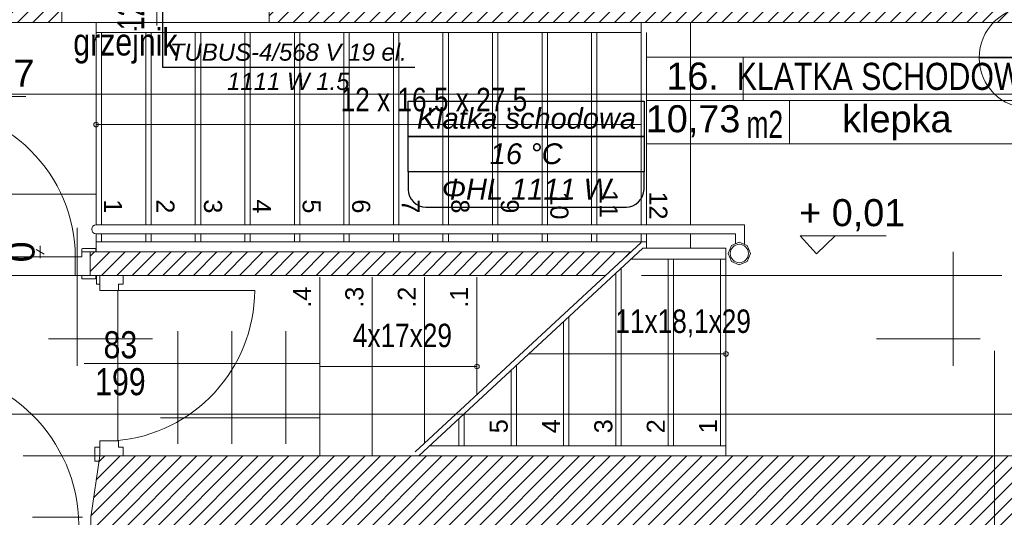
# Model space of a CAD drawing. Header units: millimetres. Extents: x -573548 to 674770, y -210017 to -47794.
# Tile 59 of 234: x 81593 to 87049, y -125825 to -123069. Entities that reach past the tile are written whole.
import ezdxf
from ezdxf.enums import TextEntityAlignment as Align

# ---------------------------------------------------------------- set-up
doc = ezdxf.new("R2010")
doc.units = ezdxf.units.MM
for name, color, linetype, lineweight in [('_S_CO_OPIS_PION', 7, 'Continuous', 13), ('A.03 RZUT PARTERU_is$0$0_Nr_pióra__25', 8, 'Continuous', 9), ('A.03 RZUT PARTERU_is$0$A-DRZWI_Nr_pióra__9', 8, 'Continuous', 9), ('A.03 RZUT PARTERU_is$0$A-OPISY-2_Nr_pióra__2', 8, 'Continuous', 9), ('A.03 RZUT PARTERU_is$0$A-OPISY-3_Nr_pióra__6', 8, 'Continuous', 9), ('A.03 RZUT PARTERU_is$0$DIM MALY', 8, 'Continuous', 9), ('A.03 RZUT PARTERU_is$0$DIM MALY_Nr_pióra__8', 8, 'Continuous', 9), ('A.03 RZUT PARTERU_is$0$Drawing & Figure_Nr_pióra__18', 8, 'Continuous', 9), ('A.03 RZUT PARTERU_is$0$DRZWI_Nr_pióra__251', 8, 'Continuous', 9), ('A.03 RZUT PARTERU_is$0$DRZWI_Nr_pióra__3', 8, 'Continuous', 9), ('A.03 RZUT PARTERU_is$0$DRZWI_Nr_pióra__41', 8, 'Continuous', 9), ('A.03 RZUT PARTERU_is$0$Koty_Nr_pióra__1', 8, 'Continuous', 9), ('A.03 RZUT PARTERU_is$0$Koty_Nr_pióra__61', 8, 'Continuous', 9), ('A.03 RZUT PARTERU_is$0$Nowe_A-DRZWI_Nr_pióra__59', 8, 'Continuous', 9), ('A.03 RZUT PARTERU_is$0$Nowe_Annotation - Text_Nr_pióra__59', 8, 'Continuous', 9), ('A.03 RZUT PARTERU_is$0$opisy inne_Nr_pióra__1', 8, 'Continuous', 9), ('A.03 RZUT PARTERU_is$0$podciagi_Nr_pióra__1', 8, 'Continuous', 9), ('A.03 RZUT PARTERU_is$0$POSADZKI_Nr_pióra__1', 8, 'Continuous', 9), ('A.03 RZUT PARTERU_is$0$PROG_Nr_pióra__6', 8, 'Continuous', 9), ('A.03 RZUT PARTERU_is$0$SCHODY_Nr_pióra__1', 8, 'Continuous', 9), ('A.03 RZUT PARTERU_is$0$Structural - Bearing_Nr_pióra__21', 8, 'Continuous', 9), ('A.03 RZUT PARTERU_is$0$Structural - Grid', 8, 'Continuous', 9), ('A.03 RZUT PARTERU_is$0$Structural - Grid_Nr_pióra__17', 8, 'Continuous', 9)]:
    doc.layers.add(name, color=color, linetype=linetype, lineweight=lineweight)
doc.layers.add('SAN_Etykiety grzejników CO na rzucie', color=7, linetype='Continuous')
doc.layers.add('SAN_Etykiety pomieszczeń na rzucie', color=7, linetype='Continuous')
doc.styles.add('A.03 RZUT PARTERU_is$0$STYL_AUTOMATYCZNY_1', font='arial.ttf')
doc.styles.add('A.03 RZUT PARTERU_is$0$STYL_AUTOMATYCZNY_2', font='arial.ttf')
doc.styles.add('A.03 RZUT PARTERU_is$0$STYL_AUTOMATYCZNY_3', font='arial.ttf', dxfattribs={"width": 0.8})
doc.styles.add('A.03 RZUT PARTERU_is$0$STYL_AUTOMATYCZNY_4', font='arial.ttf', dxfattribs={"width": 0.7})
doc.styles.add('A.03 RZUT PARTERU_is$0$STYL_AUTOMATYCZNY_5', font='arial.ttf', dxfattribs={"width": 0.65})
doc.styles.add('A.03 RZUT PARTERU_is$0$STYL_AUTOMATYCZNY_8', font='arial.ttf', dxfattribs={"width": 0.7999999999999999})
doc.styles.add('Etykiety grzejników CO na rzucie', font='ariali.ttf')
doc.styles.add('Etykiety pomieszczeń na rzucie', font='ariali.ttf')
doc.dimstyles.new('A.03 RZUT PARTERU_is$0$STYL_AUTOMATYCZNY__11', dxfattribs={"dimtxt": 150, "dimasz": 34.23194115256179, "dimexe": 0.18, "dimexo": 0.0625, "dimgap": 0, "dimtad": 1, "dimdec": 0, "dimlfac": 0.1, "dimzin": 0, "dimdsep": 46, "dimtxsty": 'A.03 RZUT PARTERU_is$0$STYL_AUTOMATYCZNY_1', "dimblk": 'A.03 RZUT PARTERU_is$0$ARROWHEAD_2', "dimblk1": 'A.03 RZUT PARTERU_is$0$ARROWHEAD_2', "dimblk2": 'A.03 RZUT PARTERU_is$0$ARROWHEAD_2', "dimcen": 0.09, "dimse1": 1, "dimse2": 1, "dimclrd": 5, "dimclre": 5, "dimclrt": 5, "dimadec": 0, "dimazin": 0, "dimtfac": 1, "dimtdec": 4, "dimtmove": 0, "dimatfit": 3, "dimfxl": 1, "dimtolj": 1, "dimtzin": 0, "dimarcsym": 0})
pattern_1 = [(44.99999999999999, (655149.0118538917, 0), (-42.42640687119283, 42.42640687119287), [])]

# ---------------------------------------------------------------- blocks, each defined once
blk = doc.blocks.new('A.03 RZUT PARTERU_is$0$Standardowy znacznik osi_3')
at = {"layer": 'A.03 RZUT PARTERU_is$0$Structural - Grid_Nr_pióra__17'}
blk.add_line((2962.153200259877, 0), (40906.5875205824, 0), dxfattribs=at)
at = {"layer": 'A.03 RZUT PARTERU_is$0$Structural - Grid_Nr_pióra__17', "style": 'A.03 RZUT PARTERU_is$0$STYL_AUTOMATYCZNY_2'}
for tag, p in [('AC_MarkerText_1_0', (-250, -334.9999982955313)), ('AC_MarkerText_1_1', (44118.74072084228, -334.9999982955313))]:
    blk.add_attdef(tag, text='', height=350.0000000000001, rotation=180, dxfattribs=at).set_placement(p, align=Align.TOP_CENTER)
blk = doc.blocks.new('A.03 RZUT PARTERU_is$0$Standardowy znacznik osi_4')
at = {"layer": 'A.03 RZUT PARTERU_is$0$Structural - Grid_Nr_pióra__17'}
blk.add_line((1000, 0), (42868.74072084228, 0), dxfattribs=at)
at = {"layer": 'A.03 RZUT PARTERU_is$0$Structural - Grid_Nr_pióra__17', "style": 'A.03 RZUT PARTERU_is$0$STYL_AUTOMATYCZNY_2'}
for tag, p in [('AC_MarkerText_1_0', (-250, -334.9999982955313)), ('AC_MarkerText_1_1', (44118.74072084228, -334.9999982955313))]:
    blk.add_attdef(tag, text='', height=350.0000000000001, rotation=180, dxfattribs=at).set_placement(p, align=Align.TOP_CENTER)
blk = doc.blocks.new('A.03 RZUT PARTERU_is$0$ARROWHEAD_2')
at = {"color": 0, "linetype": 'Continuous', "lineweight": 0}
for p, q in [((0, 0), (-1, 0)), ((-0.3781315, -0.655), (0.3781315, 0.655))]:
    blk.add_line(p, q, dxfattribs=at)
blk = doc.blocks.new('A.03 RZUT PARTERU_is')
at = {"layer": 'A.03 RZUT PARTERU_is$0$Drawing & Figure_Nr_pióra__18'}
h = blk.add_hatch(dxfattribs=at)
h.set_pattern_fill('Common_Brick_0004', color=256, style=0, pattern_type=2)
h.set_pattern_definition(pattern_1)
h.paths.add_polyline_path([(735455.7310660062, -98345.21793197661), (735395.7310660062, -98345.21793197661), (735395.7310660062, -98360.21793197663), (735408.7310660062, -98360.21793197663), (735408.7310660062, -98372.21793197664, -0.3714447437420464), (735421.7310660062, -98388.08587956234), (735421.7310660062, -98460.46352034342, 0.4360523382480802), (735431.7310660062, -98470.21793197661), (735431.7310660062, -98485.21793197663), (735455.7310660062, -98485.21793197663), (735776.2745504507, -98485.21793197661), (736135.0407341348, -98343.46504472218), (736135.0407341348, -98085.21793197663), (737045.0407341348, -98085.21793197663), (737045.0407341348, -97887.3859918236), (737050.6395213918, -97887.3859918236), (738195.0407341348, -97887.3859918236), (738195.0407341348, -98085.21793197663), (742776.3170313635, -98085.21793197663), (742776.3177939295, -98665.22351487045), (743719.8383338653, -98665.21793197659), (743719.8383338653, -98281.46048468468), (744542.7459446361, -98281.46048468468), (744542.7199854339, -98665.21793197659), (746016.2828540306, -98665.21793197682), (746016.2828540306, -98855.21793197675), (746159.6856318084, -98855.21793197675), (746159.6935760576, -98854.9891376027), (746166.2828540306, -98665.21793197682), (747246.2828540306, -98665.21793197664), (747246.2828540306, -98365.21793197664), (747246.2828540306, -98095.21793197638), (747282.0275348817, -97255.21793197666), (747610.7055106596, -97256.36145591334), (750156.2828540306, -97265.2179319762), (750156.2828540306, -98890.52468764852), (750156.2828540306, -99595.21793197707), (750436.2828540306, -99595.21793197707), (750436.2828540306, -99735.21793197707), (750156.2828540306, -99735.21793197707), (750156.2828540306, -100105.2179319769), (749506.2745504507, -100105.2179319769), (748146.2828540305, -100105.2179319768), (748237.510924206, -100675.2179319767), (747316.2828540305, -100675.2179319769), (747277.510924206, -100675.2179319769), (747316.2828540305, -100105.2179319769), (746116.2828540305, -100105.2179319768), (746127.0332355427, -99795.60694442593), (745975.0359574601, -99795.53759449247), (745966.2828540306, -100035.2179319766), (745736.2828540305, -100035.2179319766), (745736.2828540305, -100220.1261539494), (745386.2828540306, -100158.5020089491), (745386.2828540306, -100035.2179319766), (744686.0795986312, -100035.2179319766), (744686.0645075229, -100035.2152749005), (744686.0705760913, -100011.0370330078, 0.4142870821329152), (744682.0705762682, -100007.0360290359), (744607.9993194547, -100007.0360290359), (744607.9993194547, -100035.2268055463), (744572.2759825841, -100035.2260429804), (744572.2759825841, -100138.1691833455), (744607.9993194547, -100138.1762650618), (744607.9993194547, -100165.2260429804), (744656.308460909, -100165.2260429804), (744636.2745504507, -100774.1077645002), (744815.5086322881, -100774.1077645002), (744836.7954536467, -100774.017145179), (744836.7954536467, -101430.170850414), (744836.7954536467, -101978.1000775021), (744836.7954536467, -102684.0171451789), (744826.2745504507, -102684.0171451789), (744826.2745504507, -102684.1077645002), (743396.2745504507, -102684.1077645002), (743396.2745504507, -102194.7412223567), (743396.2630850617, -102194.7414631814), (743396.263019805, -102197.6856646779), (743266.2637823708, -102197.6912475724), (743266.2637823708, -102197.4720327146), (742673.331023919, -102209.9262850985), (742676.2745504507, -102949.1077645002), (743286.26378237, -102938.8665817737), (743416.2745504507, -102938.8665817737), (743416.2745504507, -102835.4994139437), (744796.2745504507, -102835.4994139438), (744796.2745504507, -103312.4294073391), (744796.2745504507, -104725.4994139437), (744416.2745504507, -104725.4994139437), (744326.2745504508, -105075.4994139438), (744326.2745504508, -105485.4994139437), (744326.2745504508, -105509.4994139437), (744341.2745504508, -105509.4994139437, 0.4360523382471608), (744351.0289620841, -105519.4994139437), (744423.406602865, -105519.4994139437, -0.3714447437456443), (744439.2745504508, -105532.4994139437), (744451.2745504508, -105532.4994139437), (744451.2745504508, -105545.4994139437), (744466.2745504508, -105545.4994139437), (744466.2745504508, -105485.4994139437), (745121.2976980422, -105485.4994139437), (745186.2745504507, -105485.4994139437), (745186.2745504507, -105475.239777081), (745196.2745504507, -105475.239777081, -0.3340973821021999), (745216.8801984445, -105446.2366102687), (745227.6252703, -105442.0002336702, 0.2707849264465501), (745273.2745504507, -105390.8883009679), (745285.9481079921, -105390.8883009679), (745285.9481079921, -105340.4994139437), (745515.482721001, -105275.4994139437), (745515.482721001, -105005.4994139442), (745512.0204274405, -104885.4994139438), (745507.4040360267, -104725.4994139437), (745137.4040360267, -104725.4994139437), (745137.4040360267, -103312.4294073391), (745137.4040360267, -101978.1000775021), (745137.4040360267, -101430.170850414), (745137.4040360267, -100774.2277916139), (749506.2745504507, -100756.7483610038), (750166.2745504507, -100754.1077645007), (750165.160996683, -101260.4821403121), (750445.160996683, -101260.4821403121), (750445.160996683, -101400.4821403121), (750165.160996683, -101400.4821403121), (750165.1808551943, -101430.170850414), (750166.2745504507, -103065.2582312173), (750296.2737878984, -103065.2582312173), (750875.6760568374, -103065.5093636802), (750885.5196803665, -101430.170850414), (750896.1418921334, -99665.48410196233), (751746.1420888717, -99666.88892289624), (751746.1890160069, -98956.88803076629), (750736.2745504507, -98955.21793197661), (750736.1754573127, -98955.21875092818), (750736.3036699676, -98890.52468764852), (750740.654395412, -96695.21793197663), (750336.3048591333, -96678.77782813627), (750206.2738158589, -96678.77782813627), (750206.2738158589, -97105.21793197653), (747610.7055106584, -97087.00341285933), (747356.2745504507, -97085.21793197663), (747356.2745504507, -96685.21793197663), (747136.018993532, -96684.65514496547), (747116.2745504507, -98095.21793197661), (746976.2745504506, -98096.67258916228), (746976.2745504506, -98096.76022157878), (746976.2745504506, -98352.07239441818), (746976.2745504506, -98376.67258916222), (746836.2745504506, -98376.67258916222), (746836.2745504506, -98098.12724634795), (743436.2745504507, -98133.66244331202), (743436.2745504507, -96675.21793197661), (742765.0407341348, -96656.22040493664), (742765.0407341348, -97545.15192537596), (736675.0409243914, -97565.15192537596), (736675.0409243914, -96685.15167263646), (736435.0409243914, -96545.21793197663), (736235.0409243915, -96545.21793197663), (736005.0409243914, -96545.21793197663), (735981.0409243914, -96545.21793197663), (735981.0409243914, -96560.21793197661, 0.4360523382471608), (735971.0409243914, -96569.97234360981), (735971.0409243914, -96642.34998439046, -0.3714447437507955), (735958.0409243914, -96658.21793197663), (735958.0409243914, -96670.21793197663), (735945.0409243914, -96670.21793197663), (735945.0409243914, -96685.21793197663), (736005.0409243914, -96685.21793197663), (736005.0409243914, -96800.77071774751), (736005.0409243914, -97495.21793197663), (735455.7310660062, -97495.21793197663)])
h = blk.add_hatch(dxfattribs=at)
h.set_pattern_fill('Common_Brick_0004', color=256, style=0, pattern_type=2)
h.set_pattern_definition(pattern_1)
h.paths.add_polyline_path([(737203.428084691, -99355.20918370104), (737203.428084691, -99485.21793197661), (737256.0953723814, -99485.21793197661), (740059.18569253, -99485.21793197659), (740199.3958170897, -99355.20918369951)])
h = blk.add_hatch(dxfattribs=at)
h.set_pattern_fill('Common_Brick_0004', color=256, style=0, pattern_type=2)
h.set_pattern_definition(pattern_1)
h.paths.add_polyline_path([(737251.724136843, -100514.9803950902), (737206.2745504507, -100825.2179319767), (737206.2745504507, -101145.2179319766), (737206.2745504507, -101169.2179319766), (737221.2745504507, -101169.2179319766, 0.4360523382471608), (737231.028962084, -101179.2179319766), (737303.4066028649, -101179.2179319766, -0.3714447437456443), (737319.2745504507, -101192.2179319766), (737331.2745504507, -101192.2179319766), (737331.2745504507, -101205.2179319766), (737346.2745504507, -101205.2179319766), (737346.2745504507, -101145.2179319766), (737546.2745504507, -101145.2179319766), (737546.2745504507, -101901.533125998), (737546.2745504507, -102017.0859117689), (737486.2745504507, -102017.0859117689), (737486.2745504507, -102032.0859117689), (737499.2745504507, -102032.0859117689), (737499.2745504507, -102044.0859117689, -0.3714447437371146), (737512.2745504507, -102059.9538593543), (737512.2745504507, -102132.3315001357, 0.4360523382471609), (737522.2745504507, -102142.0859117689), (737522.2745504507, -102157.0859117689), (737546.2745504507, -102157.0859117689), (737786.2745504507, -102157.0859117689), (737816.2745504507, -102157.0859117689), (738016.2745504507, -102157.0859117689), (738226.2745504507, -102035.2179319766), (738226.2745504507, -101185.2179319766), (738986.2745504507, -101185.2179319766), (738986.2745504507, -101045.2179319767), (738986.2745504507, -100905.2179319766), (739126.2745504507, -100905.2179319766), (739126.2745504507, -101185.2179319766), (739706.2745504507, -101185.2179319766), (739706.2745504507, -100885.2179319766), (740686.2745504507, -100885.2179319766), (740686.2745504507, -101185.2179319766), (741110.5448423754, -101185.2179319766), (741110.5448423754, -100885.2179319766), (742210.5448423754, -100885.2179319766), (742210.5448423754, -101185.2179319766), (742215.0407341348, -101185.2179319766), (743166.2745504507, -101185.2179319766), (743166.2745504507, -101250.0750226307), (743396.2745504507, -101250.0750226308), (743396.2745504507, -100780.1953633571), (743396.2745504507, -100774.1077645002), (743596.2745504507, -100774.1077645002), (743576.2347902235, -100165.2171694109), (743576.240373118, -100035.2179319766), (742776.3170313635, -100035.2179319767), (742776.3170313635, -100485.2179319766), (742215.0407341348, -100485.2179319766), (737256.084317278, -100485.2179319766)])
at = {"layer": 'A.03 RZUT PARTERU_is$0$0_Nr_pióra__25'}
for p, q in [((737130.9916334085, -99987.02326546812), (737130.9916334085, -99221.9476549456)), ((741985.0945473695, -99987.02326546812), (741985.0945473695, -99354.0705122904)), ((737547.7680562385, -99837.01904109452), (736972.7146416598, -99837.02475622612)), ((741560.0411327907, -99837.01904109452), (742135.0945473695, -99837.02475622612))]:
    blk.add_line(p, q, dxfattribs=at)
at = {"layer": 'A.03 RZUT PARTERU_is$0$A-DRZWI_Nr_pióra__9'}
for p, q in [((737572.9912184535, -97732.96236711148), (737572.9912184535, -98100.80676665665)), ((737168.8915503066, -99973.76383072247), (737590.8754140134, -99973.76383072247))]:
    blk.add_line(p, q, dxfattribs=at)
for points in [[(736279.2712443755, -99382.28426649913), (736279.5557896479, -98552.28429507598, -0.4145173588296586), (737120.5359281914, -99382.44881000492)], [(737344.0459792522, -99569.11443262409), (738114.6289772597, -99569.11443262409, -0.3896830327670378), (737344.0459792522, -100401.1907730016)]]:
    blk.add_lwpolyline(points, format="xyb", dxfattribs=at)
at = {"layer": 'A.03 RZUT PARTERU_is$0$A-OPISY-3_Nr_pióra__6'}
for p, q in [((740822.3745504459, -98276.61223234), (740822.3745504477, -98516.67343233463)), ((740286.2745504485, -98516.6234323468), (742452.8374490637, -98516.6234323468)), ((741079.2478273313, -98516.67343233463), (741079.2478273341, -98756.63463234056))]:
    blk.add_line(p, q, dxfattribs=at)
blk.add_lwpolyline([(740286.2745504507, -98756.63463234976), (740286.2745504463, -98276.61223234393), (742452.8374490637, -98276.61223232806), (742452.8374490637, -98756.63463232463)], close=True, dxfattribs=at)
at = {"layer": 'A.03 RZUT PARTERU_is$0$DIM MALY_Nr_pióra__8'}
for p, q in [((736135.0407341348, -99035.45404081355), (737236.2745504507, -99035.45404081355)), ((740259.18569253, -99485.2179319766), (742255.0407341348, -99485.21793197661)), ((742215.0407341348, -101327.4668534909), (742215.0407341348, -99903.78868051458))]:
    blk.add_line(p, q, dxfattribs=at)
at = {"layer": 'A.03 RZUT PARTERU_is$0$DRZWI_Nr_pióra__251'}
blk.add_line((737256.1058339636, -99533.52175408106), (737256.1069045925, -99485.21793197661), dxfattribs=at)
at = {"layer": 'A.03 RZUT PARTERU_is$0$DRZWI_Nr_pióra__3'}
blk.add_line((737237.3130535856, -99533.52175408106), (737237.3130535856, -99485.21793197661), dxfattribs=at)
at = {"layer": 'A.03 RZUT PARTERU_is$0$DRZWI_Nr_pióra__41'}
for p, q in [((737156.2592650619, -99355.22741298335), (737156.2592650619, -99340.41536252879)), ((737156.2592650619, -99355.20814290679), (737204.7801908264, -99355.20921353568)), ((737160.2592650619, -99336.4153625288), (737230.5476255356, -99336.4153625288)), ((737234.5476251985, -99340.417004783), (737234.5415567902, -99355.1976828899)), ((737156.2592650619, -99485.22772104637), (737204.5630871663, -99485.22665041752)), ((737161.476368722, -99485.21900260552), (737204.7801908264, -99485.21793197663)), ((737256.1058339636, -100436.9141098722), (737256.1069045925, -100485.2179319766))]:
    blk.add_line(p, q, dxfattribs=at)
for points in [[(737156.2592650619, -99355.22741298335), (737156.2592650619, -99382.27719090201), (737120.5359281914, -99382.28427261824), (737120.5359281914, -99485.22741298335), (737156.2592650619, -99485.22665041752), (737156.2592650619, -99504.0205014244)], [(737386.1061420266, -99485.21234908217), (737386.1061420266, -99533.52175408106), (737359.056364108, -99533.52175408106), (737359.0492823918, -99569.2450909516), (737256.1061420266, -99569.2450909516), (737256.1069045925, -99533.52175408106), (737237.3130535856, -99533.52175408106)], [(737386.1061420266, -100485.2235148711), (737386.1061420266, -100436.9141098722), (737359.056364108, -100436.9141098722), (737359.0492823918, -100401.1907730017), (737256.1061420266, -100401.1907730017), (737256.1069045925, -100436.9141098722), (737227.9161280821, -100436.9141098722)]]:
    blk.add_lwpolyline(points, dxfattribs=at)
for points in [[(737156.2592650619, -99504.0205014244), (737230.3305218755, -99504.0205014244, 0.414333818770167), (737234.3305215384, -99500.0188591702), (737234.3244531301, -99485.23818106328)], [(737227.9161280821, -100436.9141098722), (737227.9161280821, -100510.9853666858, 0.414333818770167), (737231.9177703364, -100514.9853663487), (737256.0953739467, -100514.9792979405)]]:
    blk.add_lwpolyline(points, format="xyb", dxfattribs=at)
for centre, radius, start, end in [((737160.2592650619, -99340.41536252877), 4.000000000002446, 90, 180), ((737230.5476255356, -99340.41536252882), 4.000000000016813, 359.9764764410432, 90)]:
    blk.add_arc(centre, radius, start, end, dxfattribs=at)
at = {"layer": 'A.03 RZUT PARTERU_is$0$Koty_Nr_pióra__1'}
for points in [[(736845.716724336, -98494.93252418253), (736368.4242493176, -98494.93252418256), (736459.616724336, -98594.49895679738), (736561.7404837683, -98494.93252418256)], [(741615.1756118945, -99266.7493454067), (741137.883136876, -99266.74934540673), (741229.0756118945, -99366.31577802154), (741331.1993713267, -99266.74934540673)]]:
    blk.add_lwpolyline(points, dxfattribs=at)
at = {"layer": 'A.03 RZUT PARTERU_is$0$Nowe_A-DRZWI_Nr_pióra__59'}
blk.add_lwpolyline([(736269.0591039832, -100867.2915643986), (736269.0591039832, -100007.2771923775, -0.4115114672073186), (737140.3072923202, -100867.2749213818)], format="xyb", dxfattribs=at)
at = {"layer": 'A.03 RZUT PARTERU_is$0$podciagi_Nr_pióra__1'}
for p, q in [((737045.0407341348, -98085.21793197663), (738195.0407341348, -98085.21793197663)), ((737256.084317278, -100485.2179319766), (736831.0050980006, -100485.2179319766))]:
    blk.add_line(p, q, dxfattribs=at)
at = {"layer": 'A.03 RZUT PARTERU_is$0$POSADZKI_Nr_pióra__1'}
for p, q in [((737688.1762518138, -99794.53030046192), (737688.1762518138, -100417.5338884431)), ((737988.1762518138, -99794.53030046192), (737988.1762518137, -100417.5338884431)), ((738288.1762518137, -99794.53030046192), (738288.1762518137, -100417.5338884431)), ((737593.2345629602, -99973.76383072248), (738476.2745504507, -99973.76383072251)), ((737593.2345629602, -100273.7638307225), (738476.2745504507, -100273.7638307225))]:
    blk.add_line(p, q, dxfattribs=at)
at = {"layer": 'A.03 RZUT PARTERU_is$0$PROG_Nr_pióra__6'}
for p, q in [((736290.5359281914, -99382.29375362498), (737120.5359281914, -99382.28427261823)), ((736259.0850082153, -99485.21793197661), (737142.2533407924, -99485.20845096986)), ((737355.9085550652, -99569.11443262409), (737355.9085550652, -100401.0601146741)), ((736884.0203714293, -100825.2208999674), (737161.0306291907, -100825.218061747))]:
    blk.add_line(p, q, dxfattribs=at)
at = {"layer": 'A.03 RZUT PARTERU_is$0$SCHODY_Nr_pióra__1'}
for p, q in [((737236.2745504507, -98085.21793197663), (737236.2745504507, -99205.2091836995)), ((740256.2745504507, -98085.21793197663), (740256.2745504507, -99205.2091836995)), ((740530.8200049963, -98085.21793197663), (740530.8200049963, -99205.2091836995)), ((740256.2745504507, -98140.21793197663), (737236.2745504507, -98140.21793197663)), ((737266.2745504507, -98140.21793197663), (737266.2745504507, -99205.2091836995)), ((737510.8200049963, -98140.21793197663), (737510.8200049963, -99205.2091836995)), ((737540.8200049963, -98140.21793197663), (737540.8200049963, -99205.2091836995)), ((737785.3654595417, -98140.21793197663), (737785.3654595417, -99205.2091836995)), ((737815.3654595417, -98140.21793197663), (737815.3654595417, -99205.2091836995)), ((738059.9109140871, -98140.21793197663), (738059.9109140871, -99205.2091836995)), ((738089.9109140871, -98140.21793197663), (738089.9109140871, -99205.2091836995)), ((738334.4563686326, -98140.21793197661), (738334.4563686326, -99205.2091836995)), ((738364.4563686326, -98140.21793197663), (738364.4563686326, -99205.2091836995)), ((738609.001823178, -98140.21793197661), (738609.001823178, -99205.2091836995)), ((738639.001823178, -98140.21793197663), (738639.001823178, -99205.2091836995)), ((738883.5472777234, -98140.21793197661), (738883.5472777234, -99205.2091836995)), ((738913.5472777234, -98140.21793197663), (738913.5472777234, -99205.2091836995)), ((739158.092732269, -98140.21793197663), (739158.092732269, -99205.2091836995)), ((739188.092732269, -98140.21793197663), (739188.092732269, -99205.2091836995)), ((739432.6381868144, -98140.21793197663), (739432.6381868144, -99205.2091836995)), ((739462.6381868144, -98140.21793197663), (739462.6381868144, -99205.2091836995)), ((739707.1836413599, -98140.21793197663), (739707.1836413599, -99205.2091836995)), ((739737.1836413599, -98140.21793197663), (739737.1836413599, -99205.2091836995)), ((739981.7290959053, -98140.21793197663), (739981.7290959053, -99205.2091836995)), ((740011.7290959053, -98140.21793197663), (740011.7290959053, -99205.2091836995)), ((740286.2745504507, -98140.21793197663), (740286.2745504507, -99205.2091836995)), ((740828.531581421, -99205.2091836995), (737236.2745504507, -99205.2091836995)), ((737236.2745504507, -99255.20918369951), (737236.2745504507, -99355.20918369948)), ((740778.531581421, -99255.20918369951), (737236.2745504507, -99255.20918369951)), ((737266.2745504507, -99255.20918369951), (737266.2745504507, -99300.20918369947)), ((737510.8200049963, -99255.20918369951), (737510.8200049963, -99300.20918369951)), ((737540.8200049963, -99255.20918369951), (737540.8200049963, -99300.20918369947)), ((737785.3654595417, -99255.20918369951), (737785.3654595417, -99300.20918369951)), ((737815.3654595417, -99255.20918369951), (737815.3654595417, -99300.20918369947)), ((738059.9109140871, -99255.20918369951), (738059.9109140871, -99300.20918369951)), ((738089.9109140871, -99255.20918369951), (738089.9109140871, -99300.20918369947)), ((738334.4563686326, -99255.20918369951), (738334.4563686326, -99300.20918369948)), ((738364.4563686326, -99255.20918369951), (738364.4563686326, -99300.20918369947)), ((738609.001823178, -99255.20918369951), (738609.001823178, -99300.20918369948)), ((738639.001823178, -99255.20918369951), (738639.001823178, -99300.20918369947)), ((738883.5472777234, -99255.20918369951), (738883.5472777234, -99300.20918369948)), ((738913.5472777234, -99255.20918369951), (738913.5472777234, -99300.20918369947)), ((739158.092732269, -99255.20918369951), (739158.092732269, -99300.20918369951)), ((739188.092732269, -99255.20918369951), (739188.092732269, -99300.20918369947)), ((739432.6381868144, -99255.20918369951), (739432.6381868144, -99300.20918369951)), ((739462.6381868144, -99255.20918369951), (739462.6381868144, -99300.20918369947)), ((739707.1836413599, -99255.20918369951), (739707.1836413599, -99300.20918369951)), ((739737.1836413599, -99255.20918369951), (739737.1836413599, -99300.20918369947)), ((739981.7290959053, -99255.20918369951), (739981.7290959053, -99300.20918369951)), ((740011.7290959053, -99255.20918369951), (740011.7290959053, -99300.20918369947)), ((740256.2745504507, -99255.20918369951), (740256.2745504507, -99300.20918369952)), ((740286.2745504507, -99255.20918369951), (740286.2745504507, -99300.20918369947)), ((740530.8200049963, -99255.20918369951), (740530.8200049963, -99335.20918369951)), ((740778.531581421, -99255.20918369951), (740778.531581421, -99311.1955281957)), ((740828.531581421, -99205.2091836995), (740828.531581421, -99311.1955281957)), ((737236.2745504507, -99300.20918369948), (740286.2745504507, -99300.20918369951)), ((740256.2745504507, -99302.46882025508), (739004.4433702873, -100463.2195527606)), ((740286.2745504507, -99300.20918369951), (740286.2745504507, -99335.20918369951)), ((740265.0875027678, -99335.20918369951), (739024.8411964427, -100485.2179319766)), ((740726.2745504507, -99335.20918369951), (740265.0875027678, -99335.20918369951)), ((740726.2745504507, -99335.20918369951), (740726.2745504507, -100485.2179319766)), ((740726.2745504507, -99395.20918369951), (740200.3794920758, -99395.20918369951)), ((740406.2745504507, -99395.20918369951), (740406.2745504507, -100430.2179319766)), ((740436.2745504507, -99395.20918369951), (740436.2745504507, -100430.2179319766)), ((740696.2745504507, -99395.20918369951), (740696.2745504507, -100430.2179319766)), ((740116.2745504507, -99473.194837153), (740116.2745504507, -100430.2179319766)), ((740146.2745504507, -99445.37757031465), (740146.2745504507, -100430.2179319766)), ((738476.2745504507, -99495.21793197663), (738476.2745504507, -100485.2179319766)), ((738766.2745504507, -99495.21793197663), (738766.2745504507, -100485.2179319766)), ((739056.2745504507, -99495.21793197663), (739056.2745504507, -100415.1594937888)), ((739346.2745504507, -99495.21793197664), (739346.2745504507, -100146.2592476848)), ((739826.2745504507, -99742.09508325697), (739826.2745504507, -100430.2179319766)), ((739856.2745504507, -99714.27781641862), (739856.2745504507, -100430.2179319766)), ((739536.2745504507, -100010.995329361), (739536.2745504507, -100430.2179319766)), ((739566.2745504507, -99983.17806252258), (739566.2745504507, -100430.2179319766)), ((739246.2745504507, -100279.8955754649), (739246.2745504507, -100430.2179319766)), ((739276.2745504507, -100252.0783086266), (739276.2745504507, -100430.2179319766)), ((740726.2745504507, -100430.2179319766), (739084.1568729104, -100430.2179319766))]:
    blk.add_line(p, q, dxfattribs=at)
for points in [[(737222.7194934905, -98650.21793197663, 0.9999999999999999), (737248.2194934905, -98650.21793197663, 0.9999999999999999)], [(740713.5245504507, -99920.21355783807, 0.9999999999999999), (740739.0245504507, -99920.21355783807, 0.9999999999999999)], [(739333.5245504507, -99990.21793197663, 0.9999999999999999), (739359.0245504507, -99990.21793197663, 0.9999999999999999)]]:
    blk.add_lwpolyline(points, format="xyb", close=True, dxfattribs=at)
for points in [[(737236.2745504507, -98650.21793197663), (739963.8281684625, -98650.21793197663), (740256.2745504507, -98650.21793197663)], [(740726.2745504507, -99920.21355783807), (739924.1796811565, -99920.21355783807), (739631.7332991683, -99920.21355783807)], [(739346.2745504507, -99990.21793197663), (738766.2745504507, -99990.21793197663), (738473.8281684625, -99990.21793197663)]]:
    blk.add_lwpolyline(points, dxfattribs=at)
blk.add_lwpolyline([(740800.4731198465, -99302.10704540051), (740756.5900429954, -99320.28401099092), (740738.413077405, -99364.16708784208), (740756.5900429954, -99408.05016469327), (740800.4731198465, -99426.22713028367), (740844.3561966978, -99408.05016469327), (740862.5331622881, -99364.16708784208), (740844.3561966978, -99320.28401099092)], close=True, dxfattribs=at)
blk.add_circle((740800.4731198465, -99364.16708784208), 50.81789364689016, dxfattribs=at)
blk.add_arc((737236.2745504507, -99230.2091836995), 25.00000000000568, 90, 270, dxfattribs=at)
at = {"layer": 'A.03 RZUT PARTERU_is$0$Structural - Bearing_Nr_pióra__21'}
for p, q in [((737045.0407341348, -97887.3859918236), (737045.0407341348, -98085.21793197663)), ((738195.0407341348, -97887.3859918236), (738195.0407341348, -98085.21793197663)), ((737045.0407341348, -98085.21793197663), (736135.0407341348, -98085.21793197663)), ((740626.3170313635, -98085.21793197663), (738195.0407341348, -98085.21793197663)), ((740626.3170313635, -98085.21793197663), (742426.3170313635, -98085.21793197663)), ((737203.428084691, -99355.20918369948), (737203.428084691, -99485.21793197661)), ((737203.428084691, -99355.20918369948), (740199.3958170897, -99355.2091836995)), ((737256.1069045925, -99485.21793197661), (737203.428084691, -99485.21793197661)), ((737256.0953723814, -99485.21793197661), (740059.18569253, -99485.2179319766)), ((737206.2745504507, -100825.2179319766), (737256.084317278, -100485.2179319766)), ((742776.3170313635, -100485.2179319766), (737256.084317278, -100485.2179319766)), ((737206.2745504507, -100825.2179319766), (737206.2745504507, -101145.2179319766))]:
    blk.add_line(p, q, dxfattribs=at)
at = {"layer": 'A.03 RZUT PARTERU_is$0$Structural - Grid', "zscale": 1000, "rotation": 180}
for name, p in [('A.03 RZUT PARTERU_is$0$Standardowy znacznik osi_4', (776832.449548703, -98482.5276602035)), ('A.03 RZUT PARTERU_is$0$Standardowy znacznik osi_3', (776832.449548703, -100254.9340966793))]:
    blk.add_blockref(name, p, dxfattribs=at)
at = {"layer": 'A.03 RZUT PARTERU_is$0$A-OPISY-2_Nr_pióra__2', "char_height": 150}
for s, insert, attachment_point, style in [('\\A1;{\\pql;\\fArial|b0|i0|c238|p0;\\W1.000000;16.}', (740395.777219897, -98458.76477257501), 7, 'A.03 RZUT PARTERU_is$0$STYL_AUTOMATYCZNY_2'), ('\\A1;{\\pql;\\fArial|b0|i0|c238|p0;\\W0.800000;KLATKA SCHODOWA}', (740786.2266687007, -98460.18358772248), 7, 'A.03 RZUT PARTERU_is$0$STYL_AUTOMATYCZNY_3'), ('\\A1;{\\pql;\\fArial|b0|i0|c238|p0;\\W1.000000;10,73}', (740281.9808996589, -98720.78603929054), 7, 'A.03 RZUT PARTERU_is$0$STYL_AUTOMATYCZNY_2'), ('\\A1;{\\pqr;\\fArial|b0|i0|c238|p0;\\W0.700000;m2}', (741043.4591757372, -98573.73699286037), 3, 'A.03 RZUT PARTERU_is$0$STYL_AUTOMATYCZNY_4'), ('\\A1;{\\pql;\\fArial|b0|i0|c238|p0;\\W1.000000;klepka}', (741370.8712371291, -98738.1728269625), 7, 'A.03 RZUT PARTERU_is$0$STYL_AUTOMATYCZNY_2')]:
    blk.add_mtext(s, dxfattribs=dict(at, insert=insert, attachment_point=attachment_point, style=style))
at = {"layer": 'A.03 RZUT PARTERU_is$0$Koty_Nr_pióra__61', "char_height": 150, "attachment_point": 7, "style": 'A.03 RZUT PARTERU_is$0$STYL_AUTOMATYCZNY_2'}
for s, insert in [('\\A1;{\\pql;\\fArial|b0|i0|c238|p0;\\W1.000000;- 1,97}', (736358.2139260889, -98468.93323527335)), ('\\A1;{\\pql;\\fArial|b0|i0|c238|p0;\\W1.000000;+ 0,01}', (741132.0179705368, -99240.7500564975))]:
    blk.add_mtext(s, dxfattribs=dict(at, insert=insert))
at = {"layer": 'A.03 RZUT PARTERU_is$0$Nowe_Annotation - Text_Nr_pióra__59', "insert": (737109.5014417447, -98312.79605638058), "char_height": 150, "attachment_point": 7, "style": 'A.03 RZUT PARTERU_is$0$STYL_AUTOMATYCZNY_8'}
blk.add_mtext('\\A1;{\\pql;\\fArial|b0|i0|c238|p0;\\W0.800000;grzejnik }', dxfattribs=at)
at = {"layer": 'A.03 RZUT PARTERU_is$0$opisy inne_Nr_pióra__1', "insert": (737505.5446600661, -98126.7989538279), "char_height": 150, "attachment_point": 7, "rotation": 90, "style": 'A.03 RZUT PARTERU_is$0$STYL_AUTOMATYCZNY_5'}
blk.add_mtext('\\A1;{\\pql;\\fArial|b0|i0|c238|p0;\\W0.650000;126}', dxfattribs=at)
at = {"layer": 'A.03 RZUT PARTERU_is$0$opisy inne_Nr_pióra__1', "char_height": 150, "attachment_point": 5, "style": 'A.03 RZUT PARTERU_is$0$STYL_AUTOMATYCZNY_3'}
for s, insert in [('\\A1;{\\pqc;\\fArial|b0|i0|c238|p0;\\W0.800000;83}', (737370.4825426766, -99870.58457479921)), ('\\A1;{\\pqc;\\fArial|b0|i0|c238|p0;\\W0.800000;199}', (737370.4825426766, -100075.2091558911))]:
    blk.add_mtext(s, dxfattribs=dict(at, insert=insert))
at = {"layer": 'A.03 RZUT PARTERU_is$0$SCHODY_Nr_pióra__1', "char_height": 130, "attachment_point": 5, "style": 'A.03 RZUT PARTERU_is$0$STYL_AUTOMATYCZNY_3'}
for s, insert in [('\\A1;{\\pqc;\\fArial|b0|i0|c238|p0;\\W0.800000;12 x 16,5 x 27,5}', (739107.9927722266, -98523.57412733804)), ('\\A1;{\\pqc;\\fArial|b0|i0|c238|p0;\\W0.800000;11x18,1x29}', (740489.0237944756, -99751.29483096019)), ('\\A1;{\\pqc;\\fArial|b0|i0|c238|p0;\\W0.800000;4x17x29}', (738933.3451063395, -99818.80491657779))]:
    blk.add_mtext(s, dxfattribs=dict(at, insert=insert))
at = {"layer": 'A.03 RZUT PARTERU_is$0$SCHODY_Nr_pióra__1', "char_height": 100, "attachment_point": 5, "style": 'A.03 RZUT PARTERU_is$0$STYL_AUTOMATYCZNY_2'}
for s, insert, rotation in [('\\A1;{\\pqc;\\fArial|b0|i0|c238|p0;\\W1.000000;10}', (739802.4674800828, -99097.9997147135), 270), ('\\A1;{\\pqc;\\fArial|b0|i0|c238|p0;\\W1.000000;11}', (740076.997327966, -99089.53006577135), 270), ('\\A1;{\\pqc;\\fArial|b0|i0|c238|p0;\\W1.000000;12}', (740351.5427825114, -99097.9997147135), 270), ('\\A1;{\\pqc;\\fArial|b0|i0|c238|p0;\\W1.000000;1}', (737330.1906233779, -99103.07981352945), 270), ('\\A1;{\\pqc;\\fArial|b0|i0|c238|p0;\\W1.000000;2}', (737620.1906233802, -99103.07981352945), 270), ('\\A1;{\\pqc;\\fArial|b0|i0|c238|p0;\\W1.000000;3}', (737883.0942396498, -99103.07981352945), 270), ('\\A1;{\\pqc;\\fArial|b0|i0|c238|p0;\\W1.000000;4}', (738154.3259815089, -99103.07981352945), 270), ('\\A1;{\\pqc;\\fArial|b0|i0|c238|p0;\\W1.000000;5}', (738429.7402073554, -99103.07981352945), 270), ('\\A1;{\\pqc;\\fArial|b0|i0|c238|p0;\\W1.000000;6}', (738704.2856619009, -99103.07981352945), 270), ('\\A1;{\\pqc;\\fArial|b0|i0|c238|p0;\\W1.000000;7}', (738978.8155097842, -99103.07981352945), 270), ('\\A1;{\\pqc;\\fArial|b0|i0|c238|p0;\\W1.000000;8}', (739253.3765709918, -99103.07981352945), 270), ('\\A1;{\\pqc;\\fArial|b0|i0|c238|p0;\\W1.000000;9}', (739527.9220255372, -99103.07981352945), 270), ('\\A1;{\\pqc;\\fArial|b0|i0|c238|p0;\\W1.000000;.4}', (738377.4590667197, -99606.4462349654), 90), ('\\A1;{\\pqc;\\fArial|b0|i0|c238|p0;\\W1.000000;.3}', (738667.4428357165, -99606.4462349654), 90), ('\\A1;{\\pqc;\\fArial|b0|i0|c238|p0;\\W1.000000;.2}', (738957.4590667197, -99606.4462349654), 90), ('\\A1;{\\pqc;\\fArial|b0|i0|c238|p0;\\W1.000000;.1}', (739247.4590667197, -99606.4462349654), 90), ('\\A1;{\\pqc;\\fArial|b0|i0|c238|p0;\\W1.000000;5}', (739467.4434600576, -100321.0235535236), 90), ('\\A1;{\\pqc;\\fArial|b0|i0|c238|p0;\\W1.000000;4}', (739757.4590667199, -100321.0235535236), 90), ('\\A1;{\\pqc;\\fArial|b0|i0|c238|p0;\\W1.000000;3}', (740047.4428357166, -100321.0235535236), 90), ('\\A1;{\\pqc;\\fArial|b0|i0|c238|p0;\\W1.000000;2}', (740337.4590667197, -100321.0235535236), 90), ('\\A1;{\\pqc;\\fArial|b0|i0|c238|p0;\\W1.000000;1}', (740627.4590667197, -100321.0235535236), 90)]:
    blk.add_mtext(s, dxfattribs=dict(at, insert=insert, rotation=rotation))
at = {"layer": 'A.03 RZUT PARTERU_is$0$DIM MALY', "color": 5, "linetype": 'Continuous', "lineweight": 13}
blk.add_linear_dim(base=(736925.675583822, -99355.21664452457), p1=(737173.5121548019, -99355.21664452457), p2=(736925.675583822, -99355.21664452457), angle=270, location=(736820.6755826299, -99355.34369319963), text_rotation=90, dimstyle='A.03 RZUT PARTERU_is$0$STYL_AUTOMATYCZNY__11', dxfattribs=at).render()

msp = doc.modelspace()

# ---------------------------------------------------------------- linework, layer by layer
at = {"layer": '_S_CO_OPIS_PION', "lineweight": 9, "ltscale": 50}
msp.add_line((86910.00000004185, -123279.8214854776), (87470.35702900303, -123279.8214854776), dxfattribs=at)
msp.add_circle((87190.17851452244, -123279.8214854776), 280.178514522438, dxfattribs=at)
at = {"layer": 'SAN_Etykiety grzejników CO na rzucie'}
for p, q in [((82385, -122982.385), (82385, -123332.385)), ((82385, -123332.385), (83782, -123332.385))]:
    msp.add_line(p, q, dxfattribs=at)
at = {"layer": 'SAN_Etykiety pomieszczeń na rzucie'}
for points in [[(83744.89675667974, -123716.2179319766), (83744.89675667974, -123520.2179319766), (85052.89675667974, -123520.2179319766), (85052.89675667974, -123716.2179319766), (83744.89675667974, -123716.2179319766)], [(83744.89675667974, -123912.2179319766), (83744.89675667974, -123716.2179319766), (85052.89675667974, -123716.2179319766), (85052.89675667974, -123912.2179319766), (83744.89675667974, -123912.2179319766)]]:
    msp.add_lwpolyline(points, dxfattribs=at)
msp.add_open_spline([(83744.89675667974, -123912.2179319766), (83744.89675667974, -123921.2179319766), (83744.89675667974, -124001.2179319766), (83744.89675667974, -124010.2179319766), (83744.89675667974, -124010.2179319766), (83744.89675667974, -124059.2179319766), (83793.89675667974, -124108.2179319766), (83842.89675667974, -124108.2179319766), (83842.89675667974, -124108.2179319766), (83851.89675667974, -124108.2179319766), (84945.89675667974, -124108.2179319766), (84954.89675667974, -124108.2179319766), (84954.89675667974, -124108.2179319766), (85003.89675667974, -124108.2179319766), (85052.89675667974, -124059.2179319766), (85052.89675667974, -124010.2179319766), (85052.89675667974, -124010.2179319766), (85052.89675667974, -124001.2179319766), (85052.89675667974, -123921.2179319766), (85052.89675667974, -123912.2179319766)], degree=3, knots=[0, 0, 0, 0, 0.05000000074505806, 0.05000000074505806, 0.05000000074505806, 0.05000100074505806, 0.1000000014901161, 0.1000000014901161, 0.1000000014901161, 0.1000010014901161, 0.1500000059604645, 0.1500000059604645, 0.1500000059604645, 0.1500010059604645, 0.2000000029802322, 0.2000000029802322, 0.2000000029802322, 0.2000010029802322, 1, 1, 1, 1], dxfattribs=at)

# ---------------------------------------------------------------- block references
at = {"color": 150}
msp.add_blockref('A.03 RZUT PARTERU_is', (-655219.6044651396, -25000.00000000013), dxfattribs=at)

# ---------------------------------------------------------------- texts
at = {"layer": 'SAN_Etykiety grzejników CO na rzucie', "style": 'Etykiety grzejników CO na rzucie'}
for s, p in [('TUBUS-4/568 V 19 el.', (82425, -123296.385)), ('1111 W 1.5', (82742, -123458.385))]:
    msp.add_text(s, height=95, dxfattribs=at).set_placement(p)
at = {"layer": 'SAN_Etykiety pomieszczeń na rzucie', "style": 'Etykiety pomieszczeń na rzucie'}
for s, p in [('Klatka schodowa', (83793.89675667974, -123673.2179319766)), ('16 °C', (84197.89675667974, -123869.2179319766)), ('ΦHL 1111 W', (83931.89675667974, -124065.2179319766))]:
    msp.add_text(s, height=115, dxfattribs=at).set_placement(p)

doc.saveas('drawing.dxf')
